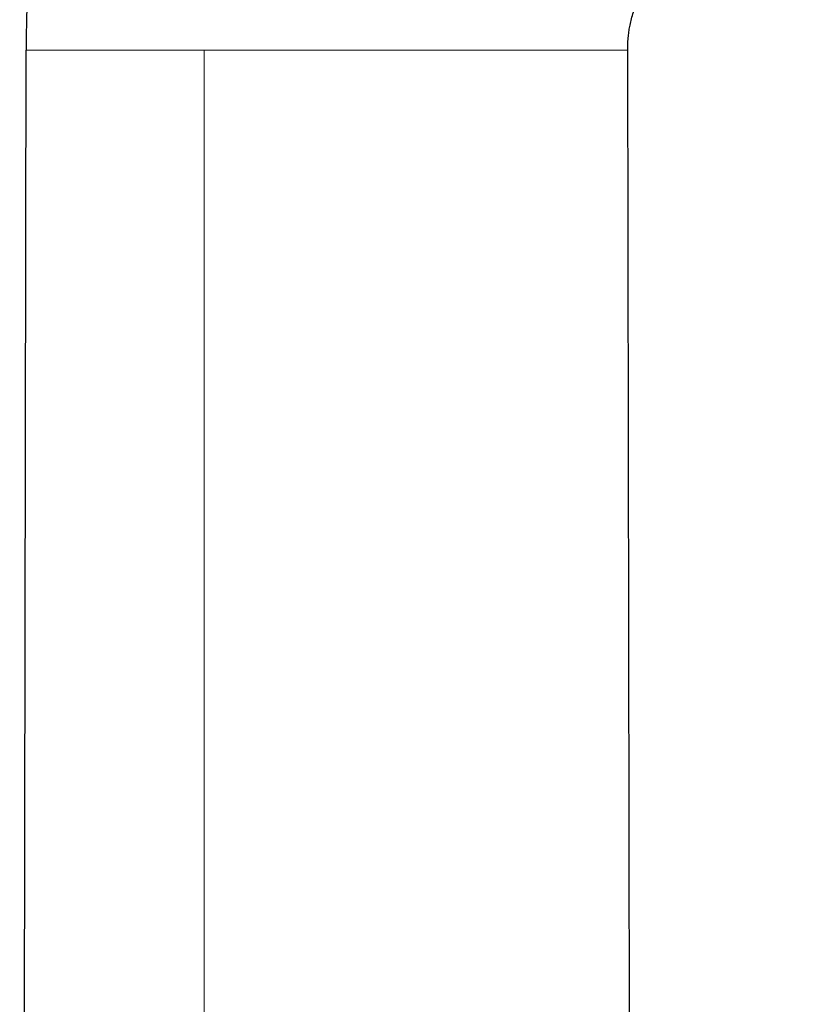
# Model space of a CAD drawing. Header units: millimetres. Extents: x 8 to 913, y 12 to 937.
# Tile 68 of 73: x 658 to 687, y 772 to 808. Entities that reach past the tile are written whole.
import ezdxf

# ---------------------------------------------------------------- set-up
doc = ezdxf.new("R2010")
doc.units = ezdxf.units.MM

msp = doc.modelspace()

# ---------------------------------------------------------------- linework, layer by layer
at = {"color": 7, "linetype": 'Continuous', "lineweight": 30}
for p, q in [((658.306, 672.002), (658.541, 806.545)), ((680.505, 736.512), (680.383, 806.545))]:
    msp.add_line(p, q, dxfattribs=at)
at = {"color": 252, "linetype": 'Continuous', "lineweight": 0}
msp.add_line((665.002, 673.718), (665.004, 806.545), dxfattribs=at)
at = {"color": 7, "linetype": 'Continuous', "lineweight": 30}
for points, knots in [([(687.268, 843.413), (687.073, 843.412), (686.687, 843.409), (686.115, 843.39), (685.554, 843.359), (685.004, 843.317), (684.468, 843.264), (683.946, 843.201), (683.438, 843.129), (682.94, 843.049), (682.422, 842.954), (681.886, 842.844), (681.332, 842.716), (680.793, 842.579), (680.268, 842.432), (679.756, 842.277), (679.243, 842.109), (678.729, 841.928), (678.216, 841.734), (677.718, 841.533), (677.235, 841.326), (676.767, 841.113), (676.313, 840.895), (675.859, 840.666), (675.406, 840.425), (674.955, 840.174), (674.52, 839.919), (674.101, 839.663), (673.695, 839.404), (673.303, 839.143), (672.923, 838.881), (672.558, 838.62), (672.208, 838.361), (671.873, 838.103), (671.552, 837.849), (671.234, 837.59), (670.922, 837.327), (670.616, 837.061), (670.325, 836.802), (670.049, 836.549), (669.801, 836.316), (669.58, 836.103), (669.384, 835.91), (669.197, 835.723), (669.015, 835.538), (668.834, 835.351), (668.637, 835.143), (668.423, 834.913), (668.192, 834.659), (667.955, 834.391), (667.718, 834.118), (667.482, 833.84), (667.247, 833.556), (667.009, 833.26), (666.766, 832.952), (666.519, 832.63), (666.27, 832.296), (666.008, 831.936), (665.735, 831.55), (665.45, 831.134), (665.164, 830.702), (664.875, 830.251), (664.602, 829.81), (664.344, 829.38), (664.101, 828.962), (663.858, 828.531), (663.616, 828.086), (663.374, 827.628), (663.138, 827.165), (662.907, 826.698), (662.683, 826.227), (662.46, 825.743), (662.24, 825.245), (662.021, 824.733), (661.804, 824.204), (661.589, 823.659), (661.378, 823.101), (661.171, 822.528), (660.969, 821.94), (660.771, 821.338), (660.578, 820.721), (660.398, 820.112), (660.229, 819.51), (660.072, 818.918), (659.92, 818.314), (659.774, 817.698), (659.634, 817.069), (659.501, 816.427), (659.374, 815.774), (659.255, 815.107), (659.144, 814.428), (659.041, 813.737), (658.946, 813.033), (658.86, 812.316), (658.783, 811.587), (658.718, 810.866), (658.663, 810.155), (658.619, 809.453), (658.585, 808.741), (658.56, 808.018), (658.544, 807.285), (658.542, 806.793), (658.541, 806.545)], [0, 0, 0, 0, 0.011222, 0.022231, 0.033033, 0.043635, 0.054044, 0.064084, 0.073948, 0.083642, 0.093169, 0.104301, 0.11521, 0.125903, 0.136387, 0.146665, 0.156743, 0.167515, 0.17806, 0.188382, 0.198485, 0.208373, 0.21805, 0.227517, 0.237693, 0.247621, 0.257304, 0.266745, 0.275943, 0.285061, 0.293931, 0.302553, 0.310926, 0.319051, 0.326929, 0.334557, 0.342661, 0.350463, 0.357961, 0.365154, 0.372042, 0.377547, 0.382838, 0.387914, 0.392801, 0.397791, 0.402968, 0.40931, 0.415914, 0.422782, 0.429916, 0.436759, 0.443833, 0.451142, 0.458685, 0.466467, 0.474488, 0.482751, 0.492124, 0.501795, 0.51177, 0.522051, 0.532641, 0.541707, 0.550992, 0.5605, 0.570233, 0.580194, 0.590384, 0.600206, 0.610236, 0.620478, 0.630932, 0.641603, 0.652628, 0.66388, 0.675359, 0.68707, 0.699014, 0.711195, 0.723614, 0.736275, 0.747852, 0.759627, 0.771603, 0.783782, 0.796165, 0.808755, 0.821554, 0.834564, 0.847786, 0.861223, 0.874877, 0.88875, 0.902844, 0.917162, 0.930484, 0.943998, 0.957704, 0.971606, 0.985704, 1, 1, 1, 1]), ([(680.383, 806.545), (680.383, 806.566), (680.383, 806.604), (680.384, 806.654), (680.385, 806.692), (680.386, 806.724), (680.388, 806.785), (680.395, 806.912), (680.411, 807.097), (680.44, 807.308), (680.48, 807.522), (680.534, 807.749), (680.606, 807.986), (680.689, 808.209), (680.782, 808.419), (680.881, 808.613), (680.991, 808.801), (681.11, 808.98), (681.236, 809.15), (681.369, 809.312), (681.509, 809.465), (681.642, 809.598), (681.767, 809.713), (681.882, 809.812), (682.004, 809.911), (682.137, 810.011), (682.285, 810.115), (682.446, 810.22), (682.619, 810.325), (682.805, 810.429), (683.007, 810.533), (683.226, 810.635), (683.454, 810.732), (683.69, 810.824), (683.934, 810.909), (684.192, 810.991), (684.464, 811.067), (684.751, 811.138), (685.05, 811.202), (685.374, 811.261), (685.722, 811.314), (686.093, 811.357), (686.476, 811.389), (686.869, 811.409), (687.134, 811.412), (687.268, 811.413)], [0, 0, 0, 0, 0.006843, 0.012126, 0.015876, 0.018958, 0.022126, 0.035303, 0.059418, 0.081073, 0.10277, 0.128704, 0.154917, 0.181473, 0.204419, 0.227676, 0.25075, 0.273457, 0.295855, 0.317993, 0.339913, 0.36165, 0.377778, 0.393828, 0.410032, 0.427601, 0.446739, 0.467478, 0.488526, 0.511055, 0.535092, 0.560664, 0.587794, 0.613823, 0.64116, 0.669805, 0.699748, 0.73097, 0.76344, 0.797109, 0.835458, 0.875076, 0.915825, 0.957535, 1, 1, 1, 1])]:
    msp.add_open_spline(points, degree=3, knots=knots, dxfattribs=at)
at = {"color": 252, "linetype": 'Continuous', "lineweight": 0}
for points, knots in [([(665.004, 806.545), (664.935, 806.545), (664.799, 806.545), (664.595, 806.545), (664.391, 806.545), (664.187, 806.545), (663.983, 806.545), (663.78, 806.545), (663.578, 806.545), (663.37, 806.545), (663.156, 806.545), (662.939, 806.545), (662.727, 806.545), (662.521, 806.545), (662.322, 806.545), (662.128, 806.545), (661.922, 806.545), (661.706, 806.545), (661.483, 806.545), (661.271, 806.545), (661.069, 806.545), (660.877, 806.545), (660.684, 806.545), (660.492, 806.545), (660.301, 806.545), (660.123, 806.545), (659.948, 806.545), (659.777, 806.545), (659.613, 806.545), (659.461, 806.545), (659.322, 806.545), (659.195, 806.545), (659.08, 806.545), (658.977, 806.545), (658.881, 806.545), (658.793, 806.545), (658.715, 806.545), (658.651, 806.545), (658.602, 806.545), (658.567, 806.545), (658.545, 806.545), (658.542, 806.545), (658.541, 806.545)], [0, 0, 0, 0, 0.0141121, 0.0282109, 0.0423824, 0.0567135, 0.0712693, 0.0860286, 0.1009469, 0.115978, 0.1332479, 0.1506129, 0.1680725, 0.1856175, 0.203231, 0.2208897, 0.2385641, 0.2616438, 0.2847235, 0.3078271, 0.330972, 0.3541687, 0.377422, 0.4048981, 0.4324407, 0.4600303, 0.4876395, 0.5190087, 0.550392, 0.5818199, 0.6133201, 0.6449178, 0.676636, 0.7084952, 0.7405135, 0.7773089, 0.814283, 0.8513844, 0.8885604, 0.9257578, 0.9629224, 1, 1, 1, 1]), ([(680.383, 806.545), (680.381, 806.545), (680.379, 806.545), (680.355, 806.545), (680.317, 806.545), (680.265, 806.545), (680.199, 806.545), (680.118, 806.545), (680.024, 806.545), (679.917, 806.545), (679.797, 806.545), (679.663, 806.545), (679.518, 806.545), (679.36, 806.545), (679.191, 806.545), (678.999, 806.545), (678.785, 806.545), (678.544, 806.545), (678.29, 806.545), (678.022, 806.545), (677.74, 806.545), (677.445, 806.545), (677.138, 806.545), (676.82, 806.545), (676.489, 806.545), (676.148, 806.545), (675.796, 806.545), (675.42, 806.545), (675.019, 806.545), (674.591, 806.545), (674.153, 806.545), (673.705, 806.545), (673.247, 806.545), (672.791, 806.545), (672.335, 806.545), (671.882, 806.545), (671.423, 806.545), (670.959, 806.545), (670.481, 806.545), (669.989, 806.545), (669.483, 806.545), (668.973, 806.545), (668.461, 806.545), (667.947, 806.545), (667.442, 806.545), (666.945, 806.545), (666.459, 806.545), (665.973, 806.545), (665.488, 806.545), (665.165, 806.545), (665.004, 806.545)], [0, 0, 0, 0, 0.018307, 0.036372, 0.054219, 0.071873, 0.089358, 0.106697, 0.123913, 0.141026, 0.158057, 0.175024, 0.191947, 0.20884, 0.225721, 0.242602, 0.262316, 0.282067, 0.301872, 0.321745, 0.341698, 0.361742, 0.381884, 0.402131, 0.422486, 0.442955, 0.463536, 0.484232, 0.507545, 0.530996, 0.55458, 0.57829, 0.602119, 0.626057, 0.648718, 0.671458, 0.694266, 0.717133, 0.740046, 0.764387, 0.788754, 0.813132, 0.837507, 0.861865, 0.886191, 0.909083, 0.931922, 0.954696, 0.977392, 1, 1, 1, 1])]:
    msp.add_open_spline(points, degree=3, knots=knots, dxfattribs=at)

doc.saveas('drawing.dxf')
